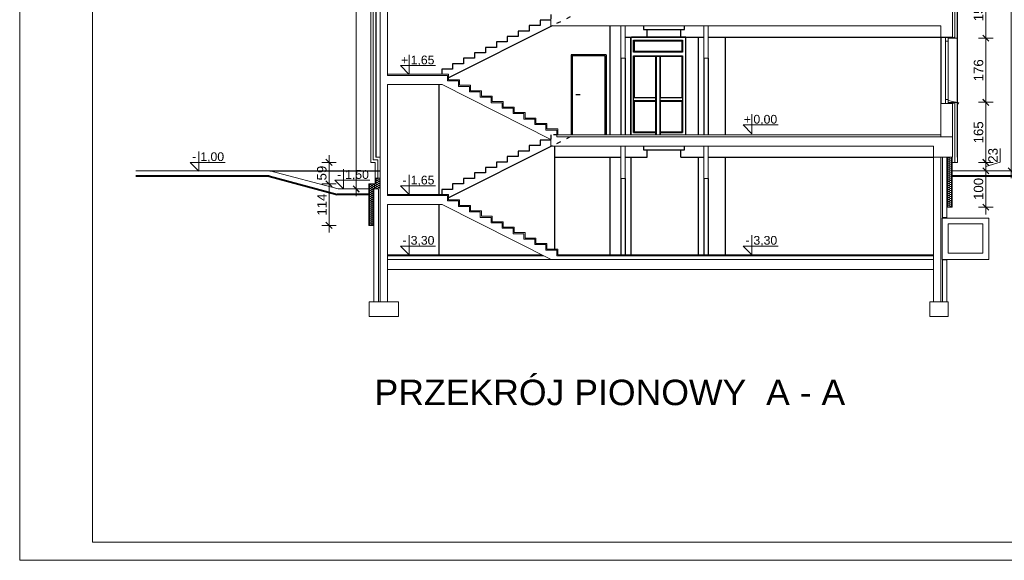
# Model space of a CAD drawing. Header units: millimetres. Extents: x 126553 to 403692, y -95821 to 38049.
# Tile 130 of 256: x 220951 to 223655, y -7793 to -6308. Entities that reach past the tile are written whole.
import ezdxf
from ezdxf.enums import TextEntityAlignment as Align

# ---------------------------------------------------------------- set-up
doc = ezdxf.new("R2010")
doc.units = ezdxf.units.MM
doc.linetypes.add('ACAD_ISO02W100', pattern=[15, 12, -3])
doc.linetypes.add('ACAD_ISO03W100', pattern=[30, 12, -18])
for name, color, linetype, lineweight in [('A-opis', 7, 'Continuous', 18), ('CIENKIE', 7, 'Continuous', 18), ('docieplenie', 6, 'Continuous', 18), ('docieplenie zew.', 6, 'Continuous', 18), ('OBRÓBKA', 7, 'Continuous', 9), ('OKNA', 7, 'Continuous', 13), ('opisy', 7, 'Continuous', 18), ('ramki', 250, 'Continuous', 13), ('TEREN', 1, 'Continuous', 40), ('WYMIAR', 7, 'Continuous', 18), ('ŚCIANY CIENKIE', 7, 'Continuous', 18), ('ŚCIANY GRUBE', 7, 'Continuous', 20)]:
    doc.layers.add(name, color=color, linetype=linetype, lineweight=lineweight)
doc.layers.add('WIDOK', color=7, linetype='Continuous')
doc.styles.add('AR12', font='arial.ttf', dxfattribs={"height": 12})
doc.styles.add('Arial', font='arial.ttf')
doc.styles.add('RS12', font='Romans', dxfattribs={"width": 0.75, "height": 12})
doc.styles.add('RS8', font='ROMANS.SHX', dxfattribs={"width": 0.75, "height": 8})
doc.linetypes.add('ZIGZAG', pattern='A,0.0001,-0.2,[131,LTYPESHP.SHX,S=0.2,R=0,X=-0.2,Y=0],-0.4,[131,LTYPESHP.SHX,S=0.2,R=180,X=0.2,Y=0],-0.2', length=0.8001)
doc.dimstyles.new('A_100', dxfattribs={"dimtxt": 26, "dimasz": 2, "dimexe": 0, "dimexo": 5, "dimgap": 0.01, "dimtad": 0, "dimdec": 4, "dimrnd": 0.5, "dimdsep": 46, "dimtxsty": 'Arial', "dimblk1": 'K', "dimblk2": 'K', "dimsah": 1, "dimcen": 10, "dimse1": 1, "dimse2": 1, "dimclrd": 256, "dimclre": 256, "dimclrt": 1, "dimadec": 0, "dimazin": 0, "dimtfac": 0.5, "dimtdec": 4, "dimtmove": 0, "dimatfit": 3, "dimldrblk": 'K', "dimfxl": 1, "dimtvp": 0.75, "dimtolj": 1, "dimtzin": 0, "dimlwd": 13, "dimarcsym": 0})
pattern_1 = [(0, (201606.018, 1688.552), (4.6875, 2.70632938), [3.125, -6.25]), (120, (201606.018, 1688.552), (-4.6875, 2.7063294), [3.125, -6.25]), (60, (201606.018, 1688.552), (1e-08, 5.41265877), [-6.25, 3.125])]

# ---------------------------------------------------------------- blocks, each defined once
blk = doc.blocks.new('KOTA-WA')
at = {"color": 7}
for p, q in [((0, 27), (0, 0)), ((-12, 12), (0, 0)), ((-12, 12), (36, 12))]:
    blk.add_line(p, q, dxfattribs=at)
at = {"layer": 'A-opis', "color": 7, "style": 'RS12', "width": 0.6, "flags": 4}
blk.add_attdef('ZNAK', text='', height=8, dxfattribs=at).set_placement((-6.2, 19.7), align=Align.MIDDLE)
blk.add_attdef('RZEDNA', text='', height=10, dxfattribs=at).set_placement((2.1, 11.2), align=Align.BOTTOM_LEFT)
at = {"layer": 'A-opis', "color": 7, "style": 'RS8', "width": 0.6, "flags": 4}
blk.add_attdef('UWAGA', text='', height=7, dxfattribs=at).set_placement((3.8, 8.1), align=Align.TOP_LEFT)
blk = doc.blocks.new('K')
for p, q in [((-10, 0), (10, 0)), ((4.2, 4.2), (-4.2, -4.2)), ((0, 10), (0, -10))]:
    blk.add_line(p, q)
blk.add_trace([(-4.8, -3.7), (-3.7, -4.8), (3.7, 4.8), (4.8, 3.7)])
blk = doc.blocks.new('*D2737')
at = {"layer": 'Defpoints', "color": 0, "linetype": 'ByBlock', "lineweight": 60, "transparency": 16777216}
for p in [(223496.6, -6358.6), (223604.6, -6358.6), (223496.6, -6534.6)]:
    blk.add_point(p, dxfattribs=at)
at = {"layer": 'WYMIAR', "linetype": 'ByBlock', "lineweight": 13, "transparency": 16777216}
blk.add_line((223604.6, -6532.6), (223604.6, -6360.6), dxfattribs=at)
at = {"layer": 'WYMIAR', "linetype": 'ByBlock', "lineweight": 13, "transparency": 16777216, "xscale": 2, "yscale": 2, "zscale": 2}
for p, rotation in [((223604.6, -6358.6), 90), ((223604.6, -6534.6), 270)]:
    blk.add_blockref('K', p, dxfattribs=dict(at, rotation=rotation))
at = {"layer": 'WYMIAR', "color": 1, "linetype": 'ByBlock', "transparency": 16777216, "insert": (223584.7, -6446.6), "char_height": 26, "attachment_point": 5, "rotation": 90, "style": 'Arial'}
blk.add_mtext('\\A1;176', dxfattribs=at)
blk = doc.blocks.new('*D2738')
at = {"layer": 'Defpoints', "color": 0, "linetype": 'ByBlock', "lineweight": 60, "transparency": 16777216}
for p in [(223496.6, -6204.6), (223604.6, -6204.6), (223496.6, -6358.6)]:
    blk.add_point(p, dxfattribs=at)
at = {"layer": 'WYMIAR', "linetype": 'ByBlock', "lineweight": 13, "transparency": 16777216}
blk.add_line((223604.6, -6356.6), (223604.6, -6206.6), dxfattribs=at)
at = {"layer": 'WYMIAR', "linetype": 'ByBlock', "lineweight": 13, "transparency": 16777216, "xscale": 2, "yscale": 2, "zscale": 2}
for p, rotation in [((223604.6, -6204.6), 90), ((223604.6, -6358.6), 270)]:
    blk.add_blockref('K', p, dxfattribs=dict(at, rotation=rotation))
at = {"layer": 'WYMIAR', "color": 1, "linetype": 'ByBlock', "transparency": 16777216, "insert": (223584.7, -6281.6), "char_height": 26, "attachment_point": 5, "rotation": 90, "style": 'Arial'}
blk.add_mtext('\\A1;154', dxfattribs=at)
blk = doc.blocks.new('*D2743')
at = {"layer": 'Defpoints', "color": 0, "lineweight": 60, "transparency": 16777216}
for p in [(221915, -6699.6), (221799.9, -6758.6), (221800.5, -6758.6)]:
    blk.add_point(p, dxfattribs=at)
at = {"layer": 'WYMIAR', "lineweight": 13, "transparency": 16777216}
blk.add_line((221800.5, -6701.6), (221800.5, -6756.6), dxfattribs=at)
at = {"layer": 'WYMIAR', "lineweight": 13, "transparency": 16777216, "xscale": 2, "yscale": 2, "zscale": 2}
for p, rotation in [((221800.5, -6699.6), 90), ((221800.5, -6758.6), 270)]:
    blk.add_blockref('K', p, dxfattribs=dict(at, rotation=rotation))
at = {"layer": 'WYMIAR', "color": 1, "transparency": 16777216, "insert": (221780.6, -6729.1), "char_height": 26, "attachment_point": 5, "rotation": 90, "style": 'Arial'}
blk.add_mtext('\\A1;59', dxfattribs=at)
blk = doc.blocks.new('*D2744')
at = {"layer": 'Defpoints', "color": 0, "lineweight": 60, "transparency": 16777216}
for p in [(221799.9, -6758.6), (221800.5, -6872.6), (221910, -6872.6)]:
    blk.add_point(p, dxfattribs=at)
at = {"layer": 'WYMIAR', "lineweight": 13, "transparency": 16777216}
blk.add_line((221800.5, -6760.6), (221800.5, -6870.6), dxfattribs=at)
at = {"layer": 'WYMIAR', "lineweight": 13, "transparency": 16777216, "xscale": 2, "yscale": 2, "zscale": 2}
for p, rotation in [((221800.5, -6758.6), 90), ((221800.5, -6872.6), 270)]:
    blk.add_blockref('K', p, dxfattribs=dict(at, rotation=rotation))
at = {"layer": 'WYMIAR', "color": 1, "transparency": 16777216, "insert": (221780.9, -6815.6), "char_height": 26, "attachment_point": 5, "rotation": 90, "style": 'Arial'}
blk.add_mtext('\\A1;114', dxfattribs=at)
blk = doc.blocks.new('*D2745')
at = {"layer": 'Defpoints', "color": 0, "lineweight": 60, "transparency": 16777216}
for p in [(223542.5, -6534.6), (223542.5, -6699.6), (223604.6, -6699.6)]:
    blk.add_point(p, dxfattribs=at)
at = {"layer": 'WYMIAR', "lineweight": 13, "transparency": 16777216}
blk.add_line((223604.6, -6536.6), (223604.6, -6697.6), dxfattribs=at)
at = {"layer": 'WYMIAR', "lineweight": 13, "transparency": 16777216, "xscale": 2, "yscale": 2, "zscale": 2}
for p, rotation in [((223604.6, -6534.6), 90), ((223604.6, -6699.6), 270)]:
    blk.add_blockref('K', p, dxfattribs=dict(at, rotation=rotation))
at = {"layer": 'WYMIAR', "color": 1, "transparency": 16777216, "insert": (223584.7, -6617.1), "char_height": 26, "attachment_point": 5, "rotation": 90, "style": 'Arial'}
blk.add_mtext('\\A1;165', dxfattribs=at)
blk = doc.blocks.new('*D2746')
at = {"layer": 'Defpoints', "color": 0, "lineweight": 60, "transparency": 16777216}
for p in [(223542.5, -6699.6), (223527.5, -6722.6), (223604.6, -6722.6)]:
    blk.add_point(p, dxfattribs=at)
at = {"layer": 'WYMIAR', "lineweight": 13, "transparency": 16777216}
for p, q in [((223644.4, -6699.2), (223644.4, -6661.5)), ((223604.6, -6711.1), (223644.4, -6699.2)), ((223604.6, -6701.6), (223604.6, -6720.6))]:
    blk.add_line(p, q, dxfattribs=at)
at = {"layer": 'WYMIAR', "lineweight": 13, "transparency": 16777216, "xscale": 2, "yscale": 2, "zscale": 2}
for p, rotation in [((223604.6, -6699.6), 90), ((223604.6, -6722.6), 270)]:
    blk.add_blockref('K', p, dxfattribs=dict(at, rotation=rotation))
at = {"layer": 'WYMIAR', "color": 1, "transparency": 16777216, "insert": (223624.5, -6680.3), "char_height": 26, "attachment_point": 5, "rotation": 90, "style": 'Arial'}
blk.add_mtext('\\A1;23', dxfattribs=at)
blk = doc.blocks.new('*D2747')
at = {"layer": 'Defpoints', "color": 0, "lineweight": 60, "transparency": 16777216}
for p in [(223527.5, -6722.6), (223527.5, -6822.6), (223604.6, -6822.6)]:
    blk.add_point(p, dxfattribs=at)
at = {"layer": 'WYMIAR', "lineweight": 13, "transparency": 16777216}
blk.add_line((223604.6, -6724.6), (223604.6, -6820.6), dxfattribs=at)
at = {"layer": 'WYMIAR', "lineweight": 13, "transparency": 16777216, "xscale": 2, "yscale": 2, "zscale": 2}
for p, rotation in [((223604.6, -6722.6), 90), ((223604.6, -6822.6), 270)]:
    blk.add_blockref('K', p, dxfattribs=dict(at, rotation=rotation))
at = {"layer": 'WYMIAR', "color": 1, "transparency": 16777216, "insert": (223584.7, -6772.6), "char_height": 26, "attachment_point": 5, "rotation": 90, "style": 'Arial'}
blk.add_mtext('\\A1;100', dxfattribs=at)
blk = doc.blocks.new('*D2781')
at = {"layer": 'Defpoints', "color": 0, "linetype": 'ByBlock', "lineweight": 60, "transparency": 16777216}
for p in [(223452.5, -5619), (223517.6, -6723), (223674.3, -6723)]:
    blk.add_point(p, dxfattribs=at)
at = {"layer": 'WYMIAR', "linetype": 'ByBlock', "lineweight": 13, "transparency": 16777216}
blk.add_line((223674.3, -5621), (223674.3, -6721), dxfattribs=at)
at = {"layer": 'WYMIAR', "linetype": 'ByBlock', "lineweight": 13, "transparency": 16777216, "xscale": 2, "yscale": 2, "zscale": 2}
for p, rotation in [((223674.3, -5619), 90), ((223674.3, -6723), 270)]:
    blk.add_blockref('K', p, dxfattribs=dict(at, rotation=rotation))
at = {"layer": 'WYMIAR', "color": 7, "linetype": 'ByBlock', "transparency": 16777216, "insert": (223654.3, -6171), "char_height": 26, "attachment_point": 5, "rotation": 90, "style": 'Arial'}
blk.add_mtext('\\A1;1104', dxfattribs=at)
blk = doc.blocks.new('*D2876')
at = {"layer": 'Defpoints', "color": 0, "linetype": 'ByBlock', "lineweight": 60}
for p in [(221991.4, -5619.6), (221875.1, -6772.6), (221900.7, -6772.6)]:
    blk.add_point(p, dxfattribs=at)
at = {"layer": 'WYMIAR', "linetype": 'ByBlock', "lineweight": 13}
blk.add_line((221875.1, -5621.6), (221875.1, -6770.6), dxfattribs=at)
at = {"layer": 'WYMIAR', "linetype": 'ByBlock', "lineweight": 13, "xscale": 2, "yscale": 2, "zscale": 2}
for p, rotation in [((221875.1, -5619.6), 90), ((221875.1, -6772.6), 270)]:
    blk.add_blockref('K', p, dxfattribs=dict(at, rotation=rotation))
at = {"layer": 'WYMIAR', "color": 7, "linetype": 'ByBlock', "insert": (221855.1, -6196.1), "char_height": 26, "attachment_point": 5, "rotation": 90, "style": 'Arial'}
blk.add_mtext('\\A1;1153', dxfattribs=at)

msp = doc.modelspace()

# ---------------------------------------------------------------- hatches: boundary and pattern name
at = {"layer": 'docieplenie', "linetype": 'ACAD_ISO03W100'}
h = msp.add_hatch(dxfattribs=at)
h.set_pattern_fill('HONEY', color=256, scale=25, style=0)
h.set_pattern_definition(pattern_1)
h.paths.add_polyline_path([(223511.96307, -6685.64495), (223497.96307, -6685.64495), (223497.96307, -6822.64495), (223511.96307, -6822.64495)])
at = {"layer": 'docieplenie'}
h = msp.add_hatch(dxfattribs=at)
h.set_pattern_fill('HONEY', color=256, scale=25, style=0)
h.set_pattern_definition(pattern_1)
h.paths.add_polyline_path([(221923.96307, -6758.64495), (221909.96307, -6758.64495), (221909.96307, -6872.64495), (221923.96307, -6872.64495)])
h = msp.add_hatch(dxfattribs=at)
h.set_pattern_fill('HONEY', color=256, scale=25, style=0)
h.set_pattern_definition(pattern_1)
h.paths.add_polyline_path([(221927.17913, -6758.64495), (221923.96307, -6758.64495), (221923.96307, -6772.64495), (221927.17913, -6772.64495)])
h = msp.add_hatch(dxfattribs=at)
h.set_pattern_fill('HONEY', color=256, scale=25, style=0)
h.set_pattern_definition(pattern_1)
h.paths.add_polyline_path([(221940.79785, -6742.64495), (221926.96307, -6742.64495), (221926.96307, -6772.52575), (221940.79785, -6772.52575)])

# ---------------------------------------------------------------- linework, layer by layer
at = {"layer": 'CIENKIE'}
for p, q in [((221637.68734, -6722.64495), (221269.76285, -6722.64495)), ((221637.68734, -6722.64495), (221825.19872, -6772.64495)), ((223817.45351, -6722.64495), (223511.96307, -6722.64495)), ((221909.96307, -6772.64495), (221825.19872, -6772.64495))]:
    msp.add_line(p, q, dxfattribs=at)
at = {"layer": 'docieplenie', "linetype": 'ZIGZAG'}
for p, q in [((221922.06009, -5475.64495), (221922.09193, -6692.59468)), ((223519.90269, -6206.03445), (223519.86606, -6357.4061)), ((223519.86606, -6536.19684), (223519.86606, -6699.64495)), ((221922.05554, -6692.60299), (221934.33851, -6692.60299)), ((221934.25442, -6692.60299), (221934.20211, -6742.64495))]:
    msp.add_line(p, q, dxfattribs=at)
at = {"layer": 'docieplenie'}
for p, q in [((223503.90803, -6355.81729), (223501.89556, -6358.5595)), ((223505.96614, -6358.42239), (223503.90803, -6355.81729)), ((223508.2071, -6355.81729), (223505.96614, -6358.42239)), ((223510.67683, -6358.42239), (223508.2071, -6355.81729)), ((223513.19234, -6355.9087), (223510.67683, -6358.42239)), ((223515.70786, -6358.23958), (223513.19234, -6355.9087)), ((223518.17759, -6355.86299), (223515.70786, -6358.23958)), ((223519.86606, -6357.4061), (223518.17759, -6355.86299)), ((223501.4327, -6534.64195), (223505.56613, -6537.62533)), ((223505.56613, -6537.62533), (223509.01835, -6534.75793)), ((223509.01835, -6534.75793), (223514.48349, -6537.55759)), ((223514.48349, -6537.55759), (223518.01957, -6534.75793)), ((223518.01957, -6534.75793), (223519.90269, -6536.18063))]:
    msp.add_line(p, q, dxfattribs=at)
at = {"layer": 'docieplenie zew.'}
for p, q in [((221914.96307, -6699.64495), (221914.96307, -5547.64495)), ((223526.96307, -6358.64495), (223526.96307, -6207.64495)), ((223501.47852, -6355.64495), (223501.47852, -6358.64495)), ((223501.47852, -6358.64495), (223526.96307, -6358.64495)), ((223501.47852, -6534.64495), (223526.96307, -6534.64495)), ((223526.96307, -6699.64495), (223526.96307, -6534.64495)), ((223526.96307, -6537.64495), (223526.96307, -6540.41724)), ((221914.96307, -6685.64495), (221914.96307, -6688.64495)), ((221914.96307, -6699.64495), (221926.96307, -6699.64495)), ((221926.96307, -6699.64495), (221926.96307, -6758.64495)), ((223511.96307, -6822.64495), (223511.96307, -6685.64495)), ((223511.96307, -6699.64495), (223526.96307, -6699.64495)), ((221909.96307, -6758.64495), (221926.96307, -6758.64495)), ((221909.96307, -6758.64495), (221909.96307, -6872.64495)), ((221940.96307, -6742.64495), (221926.96307, -6742.64495)), ((223497.96307, -6822.64495), (223511.96307, -6822.64495)), ((221923.96307, -6872.64495), (221909.96307, -6872.64495))]:
    msp.add_line(p, q, dxfattribs=at)
at = {"layer": 'docieplenie zew.', "linetype": 'ZIGZAG'}
msp.add_line((223501.47852, -6358.6797), (223501.47852, -6355.6797), dxfattribs=at)
at = {"layer": 'OBRÓBKA'}
for p, q in [((223501.47852, -6529.20842), (223530.80927, -6535.57715)), ((223528.62746, -6539.46499), (223527.77368, -6536.62022)), ((223530.80927, -6535.57715), (223528.62746, -6539.46499))]:
    msp.add_line(p, q, dxfattribs=at)
at = {"layer": 'OKNA'}
for p, q in [((223493.47852, -6355.64495), (223493.47852, -6537.64495)), ((223501.47852, -6355.64495), (223501.47852, -6537.64495)), ((223493.47852, -6366.64495), (223501.47852, -6366.64495))]:
    msp.add_line(p, q, dxfattribs=at)
at = {"layer": 'OKNA', "linetype": 'ACAD_ISO03W100'}
msp.add_line((223493.47852, -6526.84495), (223501.47852, -6526.84495), dxfattribs=at)
at = {"layer": 'ramki', "color": 7, "ltscale": 0.6}
for p, q in [((220950.72526, -4822.88061), (220950.72526, -7792.88061)), ((221150.72526, -4872.88061), (221150.72526, -7742.88061)), ((221150.72526, -7742.88061), (224727.61123, -7742.88061)), ((221150.72526, -7742.88061), (225081.69339, -7742.88061)), ((220950.72526, -7792.88061), (224777.61123, -7792.88061)), ((220950.72526, -7792.88061), (224777.61123, -7792.88061)), ((221150.72526, -7792.88061), (224777.61123, -7792.88061)), ((221150.72526, -7792.88061), (224777.61123, -7792.88061)), ((221150.72526, -7792.88061), (224777.61123, -7792.88061)), ((221150.72526, -7792.88061), (225131.69339, -7792.88061))]:
    msp.add_line(p, q, dxfattribs=at)
at = {"layer": 'TEREN'}
for p, q in [((221635.7218, -6737.64495), (221269.76285, -6737.64495)), ((221635.7218, -6737.64495), (221823.23318, -6787.64495)), ((223817.45351, -6737.64495), (223511.96307, -6737.64495)), ((221909.96307, -6787.64495), (221823.23318, -6787.64495))]:
    msp.add_line(p, q, dxfattribs=at)
at = {"layer": 'WIDOK'}
for p, q in [((221928.96307, -5475.64495), (221928.96307, -6685.64495)), ((223526.96307, -6685.64495), (223526.96307, -5475.64495)), ((222413.75557, -6324.38584), (222128.96307, -6466.88787)), ((222380.10121, -6323.64495), (222350.10121, -6323.64495)), ((222350.10121, -6323.64495), (222350.10121, -6338.64495)), ((222410.10121, -6308.64495), (222380.10121, -6308.64495)), ((222380.10121, -6308.64495), (222380.10121, -6323.64495)), ((222572.96307, -6623.64495), (222572.96307, -6324.38492)), ((222664.39643, -6324.64495), (222664.39643, -6334.66733)), ((222777.03748, -6334.66733), (222777.03748, -6324.64495)), ((222320.10121, -6353.64495), (222290.10121, -6353.64495)), ((222290.10121, -6353.64495), (222290.10121, -6368.64495)), ((222350.10121, -6338.64495), (222320.10121, -6338.64495)), ((222320.10121, -6338.64495), (222320.10121, -6353.64495)), ((222613.76774, -6355.64495), (222829.76774, -6355.64495)), ((222613.76774, -6355.64495), (222674.55864, -6355.64495)), ((222629.26774, -6355.64495), (222629.26774, -6623.64495)), ((222629.26774, -6355.64495), (222779.26774, -6355.64495)), ((222629.26774, -6623.64495), (222629.26774, -6355.64495)), ((222780.96307, -6355.64495), (222630.96307, -6355.64495)), ((222664.39643, -6334.66733), (222777.03748, -6334.66733)), ((222674.55864, -6355.64495), (222674.55864, -6334.66733)), ((222767.23701, -6355.64495), (222767.23701, -6334.66733)), ((222767.23701, -6355.64495), (222829.76774, -6355.64495)), ((222779.26774, -6355.64495), (222779.26774, -6623.64495)), ((222814.26774, -6355.38492), (222814.26774, -6623.38492)), ((222841.76774, -6355.64495), (223512.96307, -6355.64495)), ((222888.76774, -6355.64495), (222888.76774, -6623.64495)), ((223480.96307, -6355.64495), (223480.96307, -6537.64495)), ((222290.10121, -6368.64495), (222260.10121, -6368.64495)), ((222260.10121, -6368.64495), (222260.10121, -6383.64495)), ((222637.26774, -6397.11841), (222637.26774, -6363.64495)), ((222637.26774, -6363.64495), (222771.26774, -6363.64495)), ((222637.26774, -6397.11841), (222637.26774, -6363.64495)), ((222639.26774, -6365.64495), (222769.26774, -6365.64495)), ((222639.26774, -6395.11841), (222639.26774, -6365.64495)), ((222667.26774, -6363.64495), (222771.26774, -6363.64495)), ((222769.26774, -6365.64495), (222769.26774, -6395.11841)), ((222771.26774, -6363.64495), (222771.26774, -6397.11841)), ((222771.26774, -6363.64495), (222771.26774, -6397.11841)), ((222230.10121, -6398.64495), (222200.10121, -6398.64495)), ((222200.10121, -6398.64495), (222200.10121, -6413.64495)), ((222260.10121, -6383.64495), (222230.10121, -6383.64495)), ((222230.10121, -6383.64495), (222230.10121, -6398.64495)), ((222465.23765, -6404.12658), (222465.23765, -6547.64495)), ((222561.52419, -6404.12658), (222465.23765, -6404.12658)), ((222558.52419, -6407.12658), (222468.23765, -6407.12658)), ((222468.23765, -6407.12658), (222468.23765, -6547.64495)), ((222558.52419, -6407.12658), (222558.52419, -6623.64495)), ((222561.52419, -6404.12658), (222561.52419, -6623.64495)), ((222771.26774, -6397.11841), (222637.26774, -6397.11841)), ((222637.26774, -6617.35258), (222637.26774, -6407.12658)), ((222637.26774, -6407.12658), (222771.26774, -6407.12658)), ((222769.26774, -6395.11841), (222639.26774, -6395.11841)), ((222769.26774, -6409.12658), (222639.26774, -6409.12658)), ((222639.26774, -6521.67819), (222639.26774, -6409.12658)), ((222697.75751, -6529.67819), (222697.75751, -6409.12658)), ((222700.22909, -6529.67819), (222700.22909, -6409.12658)), ((222709.70051, -6529.67819), (222709.70051, -6409.12658)), ((222711.12792, -6521.67819), (222711.12792, -6409.12658)), ((222769.26774, -6409.12658), (222769.26774, -6521.67819)), ((222771.26774, -6407.12658), (222771.26774, -6529.64495)), ((222170.10121, -6428.64495), (222140.10121, -6428.64495)), ((222140.10121, -6428.64495), (222140.10121, -6443.64495)), ((222200.10121, -6413.64495), (222170.10121, -6413.64495)), ((222170.10121, -6413.64495), (222170.10121, -6428.64495)), ((222601.76774, -6413.64495), (222601.76774, -6623.64495)), ((222613.76774, -6413.64495), (222613.76774, -6623.64495)), ((222637.26774, -6529.64495), (222637.26774, -6415.64495)), ((222771.26774, -6415.64495), (222771.26774, -6617.35258)), ((222829.76774, -6413.64495), (222829.76774, -6623.64495)), ((222841.76774, -6413.64495), (222841.76774, -6623.64495)), ((222140.10121, -6443.64495), (222110.10121, -6443.64495)), ((222110.10121, -6443.64495), (222110.10121, -6457.64495)), ((222103.46603, -6787.64495), (222103.46603, -6485.64495)), ((222478.17948, -6512.66721), (222490.31109, -6512.66721)), ((222637.26774, -6521.67123), (222697.75751, -6521.67123)), ((222637.26774, -6529.67123), (222697.75751, -6529.67123)), ((222637.26774, -6531.67123), (222697.75751, -6531.67123)), ((222639.26774, -6615.75974), (222639.26774, -6531.67819)), ((222667.26774, -6529.67123), (222697.75751, -6529.67123)), ((222697.75751, -6623.35258), (222697.75751, -6529.67819)), ((222700.22909, -6623.35258), (222700.22909, -6529.67819)), ((222709.70051, -6521.67123), (222771.26774, -6521.67123)), ((222709.70051, -6529.67123), (222771.26774, -6529.67123)), ((222709.70051, -6529.67123), (222771.26774, -6529.67123)), ((222709.70051, -6623.35258), (222709.70051, -6529.67819)), ((222709.70051, -6531.67123), (222771.26774, -6531.67123)), ((222711.12792, -6623.35258), (222711.12792, -6531.67819)), ((222769.26774, -6531.67819), (222769.26774, -6615.75974)), ((222465.23765, -6547.64495), (222465.23765, -6623.64495)), ((222468.23765, -6547.64495), (222468.23765, -6623.64495)), ((222637.26774, -6617.35258), (222697.75751, -6617.35258)), ((222639.26774, -6615.75974), (222697.75751, -6615.75974)), ((222711.12792, -6615.75974), (222769.26774, -6615.75974)), ((222711.12792, -6617.35258), (222771.26774, -6617.35258)), ((222410.10121, -6638.64495), (222380.10121, -6638.64495)), ((222380.10121, -6638.64495), (222380.10121, -6653.64495)), ((222413.75557, -6654.38584), (222128.96307, -6796.88787)), ((222350.10121, -6668.64495), (222320.10121, -6668.64495)), ((222320.10121, -6668.64495), (222320.10121, -6683.64495)), ((222380.10121, -6653.64495), (222350.10121, -6653.64495)), ((222350.10121, -6653.64495), (222350.10121, -6668.64495)), ((222420.96307, -6937.64495), (222420.96307, -6654.64495)), ((222664.39643, -6654.64495), (222664.39643, -6664.66733)), ((222664.39643, -6664.66733), (222777.03748, -6664.66733)), ((222674.55864, -6685.64495), (222674.55864, -6664.66733)), ((222767.23701, -6685.64495), (222767.23701, -6664.66733)), ((222777.03748, -6664.66733), (222777.03748, -6654.64495)), ((222290.10121, -6698.64495), (222260.10121, -6698.64495)), ((222260.10121, -6698.64495), (222260.10121, -6713.64495)), ((222320.10121, -6683.64495), (222290.10121, -6683.64495)), ((222290.10121, -6683.64495), (222290.10121, -6698.64495)), ((222420.96307, -6685.64495), (222601.76774, -6685.64495)), ((222572.96307, -6953.64495), (222572.96307, -6685.64495)), ((222613.76774, -6685.64495), (222674.55864, -6685.64495)), ((222629.26774, -6685.64495), (222629.26774, -6953.64495)), ((222767.23701, -6685.64495), (222829.76774, -6685.64495)), ((222814.26774, -6685.64495), (222814.26774, -6953.64495)), ((222841.76774, -6685.64495), (223460.96307, -6685.64495)), ((222888.76774, -6685.64495), (222888.76774, -6953.64495)), ((221637.68734, -6722.64495), (221940.96307, -6722.64495)), ((222230.10121, -6728.64495), (222200.10121, -6728.64495)), ((222200.10121, -6728.64495), (222200.10121, -6743.64495)), ((222260.10121, -6713.64495), (222230.10121, -6713.64495)), ((222230.10121, -6713.64495), (222230.10121, -6728.64495)), ((222170.10121, -6758.64495), (222140.10121, -6758.64495)), ((222140.10121, -6758.64495), (222140.10121, -6773.64495)), ((222200.10121, -6743.64495), (222170.10121, -6743.64495)), ((222170.10121, -6743.64495), (222170.10121, -6758.64495)), ((222601.76774, -6743.64495), (222601.76774, -6953.64495)), ((222613.76774, -6743.64495), (222613.76774, -6953.64495)), ((222829.76774, -6743.64495), (222829.76774, -6953.64495)), ((222841.76774, -6743.64495), (222841.76774, -6953.64495)), ((222140.10121, -6773.64495), (222110.10121, -6773.64495)), ((222110.10121, -6773.64495), (222110.10121, -6787.64495)), ((222103.46603, -6953.64495), (222103.46603, -6815.64495))]:
    msp.add_line(p, q, dxfattribs=at)
at = {"layer": 'WIDOK', "linetype": 'ACAD_ISO02W100'}
for p, q in [((222410.10121, -6293.64495), (222410.10121, -6308.64495)), ((222410.10121, -6623.64495), (222410.10121, -6638.64495))]:
    msp.add_line(p, q, dxfattribs=at)
at = {"layer": 'WIDOK', "linetype": 'ACAD_ISO03W100'}
for p, q in [((222463.20063, -6299.64495), (222413.75557, -6324.38584)), ((222428.96307, -6623.64495), (222410.10121, -6623.64495)), ((222463.20063, -6629.64495), (222413.75557, -6654.38584))]:
    msp.add_line(p, q, dxfattribs=at)
at = {"layer": 'ŚCIANY CIENKIE'}
for p, q in [((221960.96307, -6457.64495), (222128.96307, -6457.64495)), ((221960.96307, -6457.64495), (222128.96307, -6457.64495)), ((222128.96307, -6457.64495), (222128.96307, -6472.64495)), ((222128.96307, -6472.64495), (222155.96307, -6472.64495)), ((222128.96307, -6472.64495), (222158.96307, -6472.64495)), ((222158.96307, -6472.64495), (222158.96307, -6487.64495)), ((222158.96307, -6487.64495), (222188.96307, -6487.64495)), ((222188.96307, -6487.64495), (222188.96307, -6502.64495)), ((222188.96307, -6502.64495), (222218.96307, -6502.64495)), ((222218.96307, -6502.64495), (222218.96307, -6517.64495)), ((222218.96307, -6517.64495), (222248.96307, -6517.64495)), ((222248.96307, -6517.64495), (222248.96307, -6532.64495)), ((222248.96307, -6532.64495), (222278.96307, -6532.64495)), ((222278.96307, -6532.64495), (222278.96307, -6547.64495)), ((222278.96307, -6547.64495), (222308.96307, -6547.64495)), ((222308.96307, -6547.64495), (222308.96307, -6562.64495)), ((222308.96307, -6562.64495), (222338.96307, -6562.64495)), ((222338.96307, -6562.64495), (222338.96307, -6577.64495)), ((222338.96307, -6577.64495), (222368.96307, -6577.64495)), ((222368.96307, -6577.64495), (222368.96307, -6592.64495)), ((222368.96307, -6592.64495), (222398.96307, -6592.64495)), ((222398.96307, -6592.64495), (222398.96307, -6607.64495)), ((222398.96307, -6607.64495), (222428.96307, -6607.64495)), ((222428.96307, -6607.64495), (222428.96307, -6623.64495)), ((222428.96307, -6623.64495), (223480.96307, -6623.64495)), ((222439.8007, -6623.64495), (223480.96307, -6623.64495)), ((221960.96307, -6787.64495), (222128.96307, -6787.64495)), ((222128.96307, -6787.64495), (222128.96307, -6802.64495)), ((222128.96307, -6802.64495), (222155.96307, -6802.64495)), ((222128.96307, -6802.64495), (222158.96307, -6802.64495)), ((222158.96307, -6802.64495), (222158.96307, -6817.64495)), ((222158.96307, -6817.64495), (222188.96307, -6817.64495)), ((222188.96307, -6817.64495), (222188.96307, -6832.64495)), ((222188.96307, -6832.64495), (222218.96307, -6832.64495)), ((222218.96307, -6832.64495), (222218.96307, -6847.64495)), ((222218.96307, -6847.64495), (222248.96307, -6847.64495)), ((222248.96307, -6847.64495), (222248.96307, -6862.64495)), ((222248.96307, -6862.64495), (222278.96307, -6862.64495)), ((222278.96307, -6862.64495), (222278.96307, -6877.64495)), ((222278.96307, -6877.64495), (222308.96307, -6877.64495)), ((222308.96307, -6877.64495), (222308.96307, -6892.64495)), ((222308.96307, -6892.64495), (222338.96307, -6892.64495)), ((222338.96307, -6892.64495), (222338.96307, -6907.64495)), ((222338.96307, -6907.64495), (222368.96307, -6907.64495)), ((222368.96307, -6907.64495), (222368.96307, -6922.64495)), ((222368.96307, -6922.64495), (222398.96307, -6922.64495)), ((222398.96307, -6922.64495), (222398.96307, -6937.64495)), ((222398.96307, -6937.64495), (222428.96307, -6937.64495)), ((222428.96307, -6937.64495), (222428.96307, -6953.64495)), ((221960.96307, -6953.64495), (222384.60411, -6953.64495)), ((222428.96307, -6953.64495), (223460.96307, -6953.64495))]:
    msp.add_line(p, q, dxfattribs=at)
at = {"layer": 'ŚCIANY GRUBE'}
for p, q in [((221928.96307, -6685.64495), (221928.96307, -5475.64495)), ((221940.96307, -6685.64495), (221940.96307, -5639.64495)), ((221960.96307, -6460.64495), (221960.96307, -6155.64495)), ((223512.96307, -6207.64495), (223512.96307, -6355.64495)), ((222409.96332, -6324.38492), (222409.96332, -6306.43076)), ((222409.96332, -6324.38492), (222423.25268, -6324.38815)), ((222409.96332, -6324.38492), (223480.96307, -6324.38492)), ((222601.76774, -6324.64495), (222601.76774, -6413.64495)), ((222613.76774, -6324.64495), (222613.76774, -6413.64495)), ((222829.76774, -6413.64495), (222829.76774, -6324.64495)), ((222841.76774, -6324.64495), (222841.76774, -6413.64495)), ((223480.96307, -6355.64495), (223480.96307, -6324.38492)), ((223480.96307, -6324.38492), (223480.96307, -6355.64495)), ((223512.96307, -6355.64495), (223480.96307, -6355.64495)), ((222829.76774, -6413.64495), (222829.76774, -6362.86351)), ((222601.76774, -6413.64495), (222613.76774, -6413.64495)), ((222829.76774, -6413.64495), (222841.76774, -6413.64495)), ((221960.96307, -6460.64495), (222125.96307, -6460.64495)), ((221960.96307, -6460.64495), (222125.96307, -6460.64495)), ((222125.96307, -6460.64495), (222125.96307, -6475.64495)), ((221960.96307, -6485.64495), (222110.89646, -6485.64495)), ((221960.96307, -6790.64495), (221960.96307, -6485.64495)), ((222409.96332, -6636.43076), (222110.89646, -6485.64495)), ((222125.96307, -6475.64495), (222155.96307, -6475.64495)), ((222155.96307, -6475.64495), (222155.96307, -6490.64495)), ((222155.96307, -6490.64495), (222185.96307, -6490.64495)), ((222185.96307, -6490.64495), (222185.96307, -6505.64495)), ((222185.96307, -6505.64495), (222215.96307, -6505.64495)), ((222215.96307, -6505.64495), (222215.96307, -6520.64495)), ((222215.96307, -6520.64495), (222245.96307, -6520.64495)), ((222245.96307, -6520.64495), (222245.96307, -6535.64495)), ((222245.96307, -6535.64495), (222275.96307, -6535.64495)), ((222275.96307, -6535.64495), (222275.96307, -6550.64495)), ((223480.96307, -6537.64495), (223512.96307, -6537.64495)), ((223480.96307, -6537.64495), (223480.96307, -6629.64495)), ((223480.96307, -6623.64495), (223480.96307, -6537.64495)), ((223512.96307, -6537.64495), (223512.96307, -6685.64495)), ((222275.96307, -6550.64495), (222305.96307, -6550.64495)), ((222305.96307, -6550.64495), (222305.96307, -6565.64495)), ((222305.96307, -6565.64495), (222335.96307, -6565.64495)), ((222335.96307, -6565.64495), (222335.96307, -6580.64495)), ((222335.96307, -6580.64495), (222365.96307, -6580.64495)), ((222365.96307, -6580.64495), (222365.96307, -6595.64495)), ((222365.96307, -6595.64495), (222395.96307, -6595.64495)), ((222395.96307, -6595.64495), (222395.96307, -6610.64495)), ((222395.96307, -6610.64495), (222425.96307, -6610.64495)), ((222425.96307, -6610.64495), (222425.96307, -6629.64495)), ((222409.96332, -6654.64495), (222409.96332, -6636.43076)), ((222425.96307, -6629.64495), (223512.96307, -6629.64495)), ((222439.76027, -6629.64495), (223480.96307, -6629.64495)), ((221940.96307, -6676.2532), (221940.96307, -7031.2532)), ((221940.96307, -6676.2532), (221940.96307, -7031.2532)), ((223460.96307, -6654.64495), (222409.96332, -6654.64495)), ((222601.76774, -6654.64495), (222601.76774, -6743.64495)), ((222613.76774, -6654.64495), (222613.76774, -6743.64495)), ((222829.76774, -6743.64495), (222829.76774, -6654.64495)), ((222841.76774, -6654.64495), (222841.76774, -6743.64495)), ((223460.96307, -7082.64495), (223460.96307, -6654.64495)), ((221928.96307, -6685.64495), (221940.96307, -6685.64495)), ((223512.96307, -6685.64495), (223460.96307, -6685.64495)), ((223480.96307, -7082.64495), (223480.96307, -6685.64495)), ((223480.96307, -6685.64495), (223480.96307, -6992.64495)), ((223485.96307, -6851.24285), (223485.96307, -6685.64495)), ((223497.96307, -6851.24285), (223497.96307, -6685.64495)), ((221940.96307, -7082.64495), (221940.96307, -6722.64495)), ((221960.96307, -6716.2532), (221960.96307, -6790.64495)), ((222601.76774, -6743.64495), (222613.76774, -6743.64495)), ((222829.76774, -6743.64495), (222841.76774, -6743.64495)), ((221923.96307, -6772.64495), (221923.96307, -7082.64495)), ((221923.96307, -6772.64495), (221935.96307, -6772.64495)), ((221935.96307, -6772.64495), (221935.96307, -7082.64495)), ((223460.96307, -6990.5291), (223460.96307, -6770.29074)), ((223480.96307, -6990.88435), (223480.96307, -6770.20873)), ((221960.96307, -6790.64495), (222125.96307, -6790.64495)), ((221960.96307, -7082.64495), (221960.96307, -6815.64495)), ((221960.96307, -6815.64495), (222110.89646, -6815.64495)), ((221960.96307, -6815.64495), (221960.96307, -7011.2532)), ((222410.38816, -6966.64495), (222110.89646, -6815.64495)), ((222125.96307, -6790.64495), (222125.96307, -6805.64495)), ((222125.96307, -6805.64495), (222155.96307, -6805.64495)), ((222155.96307, -6805.64495), (222155.96307, -6820.64495)), ((222155.96307, -6820.64495), (222185.96307, -6820.64495)), ((222185.96307, -6820.64495), (222185.96307, -6835.64495)), ((222185.96307, -6835.64495), (222215.96307, -6835.64495)), ((222215.96307, -6835.64495), (222215.96307, -6850.64495)), ((222215.96307, -6850.64495), (222245.96307, -6850.64495)), ((222245.96307, -6850.64495), (222245.96307, -6865.64495)), ((222245.96307, -6865.64495), (222275.96307, -6865.64495)), ((222275.96307, -6865.64495), (222275.96307, -6880.64495)), ((223485.96307, -6851.24285), (223497.96307, -6851.24285)), ((223501.25686, -6948.72823), (223501.25686, -6868.6084)), ((223596.53174, -6868.6084), (223596.53174, -6948.72823)), ((222275.96307, -6880.64495), (222305.96307, -6880.64495)), ((222305.96307, -6880.64495), (222305.96307, -6895.64495)), ((222305.96307, -6895.64495), (222335.96307, -6895.64495)), ((222335.96307, -6895.64495), (222335.96307, -6910.64495)), ((222335.96307, -6910.64495), (222365.96307, -6910.64495)), ((222365.96307, -6910.64495), (222365.96307, -6925.64495)), ((222365.96307, -6925.64495), (222395.96307, -6925.64495)), ((222395.96307, -6925.64495), (222395.96307, -6940.64495)), ((222395.96307, -6940.64495), (222425.96307, -6940.64495)), ((222425.96307, -6940.64495), (222425.96307, -6956.64495)), ((223596.53174, -6948.72823), (223501.25686, -6948.72823)), ((221960.96307, -6956.64495), (222390.55427, -6956.64495)), ((221960.96307, -6966.64495), (223460.96307, -6966.64495)), ((222425.96307, -6956.64495), (223460.96307, -6956.64495)), ((223485.96307, -7082.64495), (223485.96307, -6967.29013)), ((223497.96307, -7082.64495), (223497.96307, -6967.29013)), ((221960.96307, -6993.64495), (223460.96307, -6993.64495)), ((221910.96307, -7082.64495), (221990.96307, -7082.64495)), ((221910.96307, -7082.64495), (221910.96307, -7122.64495)), ((221990.96307, -7122.64495), (221990.96307, -7082.64495)), ((223450.96307, -7082.64495), (223500.96307, -7082.64495)), ((223450.96307, -7122.64495), (223450.96307, -7082.64495)), ((223500.96307, -7122.64495), (223500.96307, -7082.64495)), ((221910.96307, -7122.64495), (221990.96307, -7122.64495)), ((223450.96307, -7122.64495), (223500.96307, -7122.64495))]:
    msp.add_line(p, q, dxfattribs=at)
for points in [[(223612.53174, -6852.6084), (223612.53174, -6966.00743), (223484.72898, -6966.00743), (223484.72898, -6852.6084)], [(223596.53174, -6868.6084), (223596.53174, -6868.6084), (223501.25686, -6868.6084), (223501.25686, -6868.6084)], [(223596.53174, -6868.6084), (223596.53174, -6868.6084), (223502.1281, -6868.6084), (223502.1281, -6868.6084)]]:
    msp.add_lwpolyline(points, close=True, dxfattribs=at)
for points in [[(223484.72898, -6966.00743), (223484.72898, -6855.25665)], [(223612.53174, -6853.8911), (223612.53174, -6966.00743)], [(223497.96307, -6967.29013), (223485.96307, -6967.29013)]]:
    msp.add_lwpolyline(points, dxfattribs=at)

# ---------------------------------------------------------------- block references
at = {"layer": 'A-opis'}
ref = msp.add_blockref('KOTA-WA', (222020.54523, -6457.85557), dxfattribs=dict(at, xscale=2, yscale=2, zscale=2))
ref.add_attrib('ZNAK', '+', dxfattribs={"layer": '0', "color": 101, "height": 24, "style": 'AR12', "flags": 4}).set_placement((222008.18301, -6437.42538), align=Align.BOTTOM_CENTER)
ref.add_attrib('RZEDNA', '1,65', dxfattribs={"layer": '0', "color": 101, "height": 24, "style": 'AR12', "flags": 4}).set_placement((222024.76137, -6437.42538), align=Align.BOTTOM_LEFT)
ref = msp.add_blockref('KOTA-WA', (222962.06704, -6620.72387), dxfattribs=dict(at, xscale=2, yscale=2, zscale=2))
ref.add_attrib('ZNAK', '+', dxfattribs={"layer": '0', "color": 101, "height": 24, "style": 'AR12', "flags": 4}).set_placement((222949.70482, -6600.29368), align=Align.BOTTOM_CENTER)
ref.add_attrib('RZEDNA', '0,00', dxfattribs={"layer": '0', "color": 101, "height": 24, "style": 'AR12', "flags": 4}).set_placement((222966.28318, -6600.29368), align=Align.BOTTOM_LEFT)
ref = msp.add_blockref('KOTA-WA', (221442.76451, -6723.48177), dxfattribs=dict(at, xscale=2, yscale=2, zscale=2))
ref.add_attrib('ZNAK', '-', dxfattribs={"layer": '0', "color": 101, "height": 24, "style": 'AR12', "flags": 4}).set_placement((221430.40229, -6703.05158), align=Align.BOTTOM_CENTER)
ref.add_attrib('RZEDNA', '1,00', dxfattribs={"layer": '0', "color": 101, "height": 24, "style": 'AR12', "flags": 4}).set_placement((221446.98065, -6703.05158), align=Align.BOTTOM_LEFT)
ref = msp.add_blockref('KOTA-WA', (221840.48898, -6772.57253), dxfattribs=dict(at, xscale=2, yscale=2, zscale=2))
ref.add_attrib('ZNAK', '-', dxfattribs={"layer": '0', "color": 101, "height": 24, "style": 'AR12', "flags": 4}).set_placement((221828.12675, -6752.14234), align=Align.BOTTOM_CENTER)
ref.add_attrib('RZEDNA', '1,50', dxfattribs={"layer": '0', "color": 101, "height": 24, "style": 'AR12', "flags": 4}).set_placement((221844.70512, -6752.14234), align=Align.BOTTOM_LEFT)
ref = msp.add_blockref('KOTA-WA', (222020.54523, -6787.8067), dxfattribs=dict(at, xscale=2, yscale=2, zscale=2))
ref.add_attrib('ZNAK', '-', dxfattribs={"layer": '0', "color": 101, "height": 24, "style": 'AR12', "flags": 4}).set_placement((222008.18301, -6767.37652), align=Align.BOTTOM_CENTER)
ref.add_attrib('RZEDNA', '1,65', dxfattribs={"layer": '0', "color": 101, "height": 24, "style": 'AR12', "flags": 4}).set_placement((222024.76137, -6767.37652), align=Align.BOTTOM_LEFT)
ref = msp.add_blockref('KOTA-WA', (222020.54523, -6953.36923), dxfattribs=dict(at, xscale=2, yscale=2, zscale=2))
ref.add_attrib('ZNAK', '-', dxfattribs={"layer": '0', "color": 101, "height": 24, "style": 'AR12', "flags": 4}).set_placement((222008.18301, -6932.93904), align=Align.BOTTOM_CENTER)
ref.add_attrib('RZEDNA', '3,30', dxfattribs={"layer": '0', "color": 101, "height": 24, "style": 'AR12', "flags": 4}).set_placement((222024.76137, -6932.93904), align=Align.BOTTOM_LEFT)
ref = msp.add_blockref('KOTA-WA', (222962.06704, -6953.36923), dxfattribs=dict(at, xscale=2, yscale=2, zscale=2))
ref.add_attrib('ZNAK', '-', dxfattribs={"layer": '0', "color": 101, "height": 24, "style": 'AR12', "flags": 4}).set_placement((222949.70482, -6932.93904), align=Align.BOTTOM_CENTER)
ref.add_attrib('RZEDNA', '3,30', dxfattribs={"layer": '0', "color": 101, "height": 24, "style": 'AR12', "flags": 4}).set_placement((222966.28318, -6932.93904), align=Align.BOTTOM_LEFT)

# ---------------------------------------------------------------- texts
at = {"layer": 'opisy', "insert": (221925.436, -7296.58656), "char_height": 70, "width": 2237.949, "attachment_point": 1}
msp.add_mtext('{\\fArial|b0|i0|c238|p34;PRZEKRÓJ PIONOWY  A - A       }', dxfattribs=at)

# ---------------------------------------------------------------- dimensions: what is measured, and where the dimension line sits
at = {"layer": 'WYMIAR', "color": 0, "linetype": 'ByBlock'}
for base, p1, p2, picture, middle in [((221875.0704, -6772.64495), (221991.41906, -5619.64495), (221900.74826, -6772.64495), '*D2876', (221855.14475, -6196.14495)), ((223674.2508, -6723.02717), (223452.47534, -5619.0185), (223517.55284, -6723.02717), '*D2781', (223654.33846, -6171.02284))]:
    dim = msp.add_linear_dim(base=base, p1=p1, p2=p2, angle=90, dimstyle='A_100', override={"dimclrt": 7, "dimtmove": 1}, dxfattribs=at)
    dim.commit()
    dim.dimension.update_dxf_attribs({"geometry": picture, "text_midpoint": middle})
at = {"layer": 'WYMIAR', "linetype": 'ByBlock'}
for base, p1, p2, picture, middle in [((223604.56511, -6204.64495), (223496.64011, -6358.64495), (223496.64011, -6204.64495), '*D2738', (223584.65276, -6281.64495)), ((223604.56511, -6358.64495), (223496.64011, -6534.64495), (223496.64011, -6358.64495), '*D2737', (223584.65276, -6446.64495))]:
    dim = msp.add_linear_dim(base=base, p1=p1, p2=p2, angle=90, dimstyle='A_100', override={"dimtmove": 1}, dxfattribs=at)
    dim.commit()
    dim.dimension.update_dxf_attribs({"geometry": picture, "text_midpoint": middle})
at = {"layer": 'WYMIAR'}
dim = msp.add_linear_dim(base=(223604.56511, -6699.64495), p1=(223542.54703, -6534.64495), p2=(223542.54703, -6699.64495), angle=90, dimstyle='A_100', dxfattribs=at)
dim.commit()
dim.dimension.update_dxf_attribs({"geometry": '*D2745', "text_midpoint": (223584.65276, -6617.14495)})
for base, p1, p2, picture, middle in [((221800.48929, -6758.64495), (221914.96307, -6699.64495), (221799.91756, -6758.64495), '*D2743', (221780.57695, -6729.14495)), ((223604.56511, -6722.64495), (223542.54703, -6699.64495), (223527.54703, -6722.64495), '*D2746', (223624.50576, -6699.17506)), ((223604.56511, -6822.64495), (223527.54703, -6722.64495), (223527.54703, -6822.64495), '*D2747', (223584.65276, -6772.64495)), ((221800.48929, -6872.64495), (221799.91756, -6758.64495), (221909.96307, -6872.64495), '*D2744', (221780.90948, -6815.64495))]:
    dim = msp.add_linear_dim(base=base, p1=p1, p2=p2, angle=90, dimstyle='A_100', override={"dimtmove": 1}, dxfattribs=at)
    dim.commit()
    dim.dimension.update_dxf_attribs({"geometry": picture, "text_midpoint": middle})

doc.saveas('drawing.dxf')
